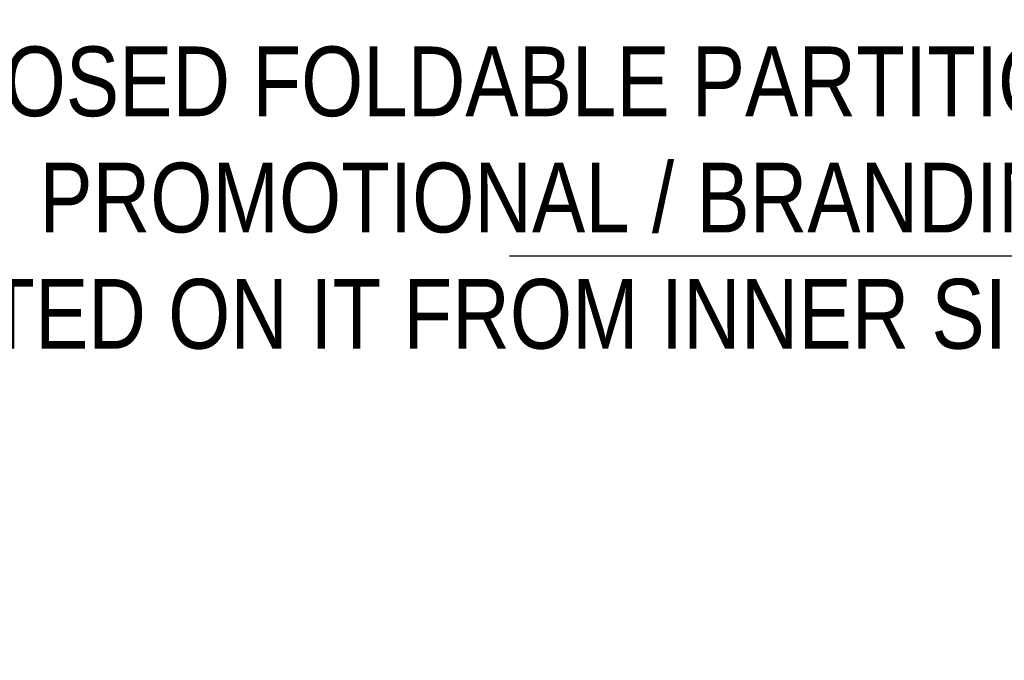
# Model space of a CAD drawing. Header units: millimetres. Extents: x -158258 to 126254, y -16359 to 60195.
# Tile 128 of 173: x -140157 to -138921, y 21533 to 22337. Entities that reach past the tile are written whole.
import ezdxf

# ---------------------------------------------------------------- set-up
doc = ezdxf.new("R2010")
doc.units = ezdxf.units.MM
doc.header["$LTSCALE"] = 0.1
doc.header["$MEASUREMENT"] = 0
doc.layers.get('0').update_dxf_attribs({"lineweight": 5})
doc.layers.add('A-ANNO-DIMS-30', color=7, linetype='Continuous')
doc.layers.add('TEXT', color=70, linetype='Continuous', lineweight=5)
doc.styles.add('A-ANNO-DIM regular', font='isocp.shx')
doc.styles.get("Standard").update_dxf_attribs({"font": 'ARIALN.TTF'})
doc.dimstyles.new('A-100mm-Regular', dxfattribs={"dimtxt": 200, "dimasz": 100, "dimexe": 100, "dimexo": 10, "dimgap": 50, "dimtad": 1, "dimdec": 0, "dimzin": 12, "dimdsep": 46, "dimtxsty": 'A-ANNO-DIM regular', "dimblk": 'ARCHTICK', "dimcen": 0, "dimdle": 100, "dimclrd": 205, "dimclre": 205, "dimclrt": 211, "dimadec": 0, "dimazin": 0, "dimtfac": 1, "dimtdec": 0, "dimtix": 1, "dimtmove": 2, "dimatfit": 3, "dimldrblk": 'ARCHTICK', "dimfxl": 0, "dimtvp": 1, "dimtolj": 1, "dimtzin": 0, "dimarcsym": 0})

# ---------------------------------------------------------------- blocks, each defined once
blk = doc.blocks.new('_ArchTick')
at = {"color": 0, "linetype": 'ByBlock', "const_width": 0.15}
blk.add_lwpolyline([(-0.5, -0.5), (0.5, 0.5)], dxfattribs=at)

msp = doc.modelspace()

# ---------------------------------------------------------------- texts
at = {"layer": 'TEXT', "color": 8, "transparency": 33554687, "insert": (-139335.7, 15378.7), "char_height": 100, "width": 1570.504, "attachment_point": 1, "rotation": 90}
msp.add_mtext('\\pi444.495;HAND WASH', dxfattribs=at)
at = {"layer": 'TEXT', "color": 8, "transparency": 33554687, "insert": (-138778.8, 22303.2, -8750), "char_height": 87.5, "width": 1784.567, "attachment_point": 3}
msp.add_mtext('PROPOSED FOLDABLE PARTITION FOR  PROMOTIONAL / BRANDING PASTED ON IT FROM INNER SIDE ', dxfattribs=at)

# ---------------------------------------------------------------- leaders
at = {"layer": 'A-ANNO-DIMS-30'}
msp.add_leader([(-138736.4, 20679.2), (-138736.4, 22040), (-139542.2, 22040)], dimstyle='A-100mm-Regular', dxfattribs=at)

doc.saveas('drawing.dxf')
